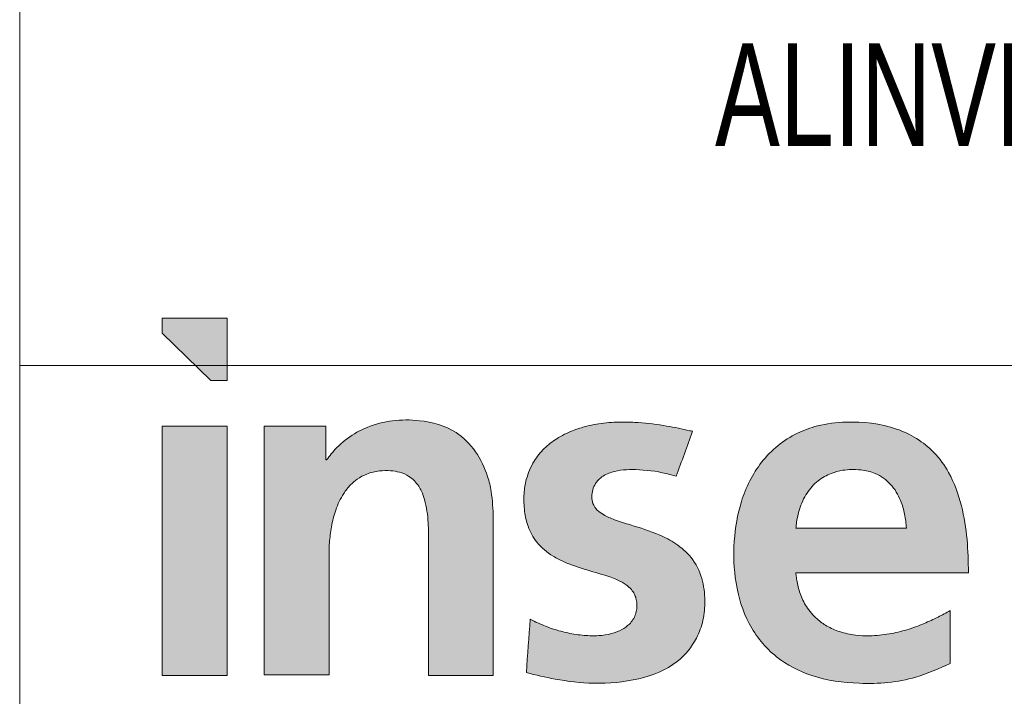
# Paper-space layout 'Hoja2' of a CAD drawing. Header units: millimetres. Extents: x 300 to 16757, y 100 to 11782.
# Tile 8 of 17: x 13020 to 13786, y 443 to 969. Entities that reach past the tile are written whole.
import ezdxf

# ---------------------------------------------------------------- set-up
doc = ezdxf.new("R2010")
doc.units = ezdxf.units.MM
doc.linetypes.add('SLD-Continua', pattern=[0])
doc.layers.add('SLD-0', color=179, linetype='SLD-Continua')
doc.styles.add('SLDTEXTSTYLE2', font='ARIALN.TTF', dxfattribs={"width": 0.825949})

# ---------------------------------------------------------------- blocks, each defined once
blk = doc.blocks.new('Bloque2')
at = {"linetype": 'Continuous', "ltscale": 30}
for points in [[(161.38, 442.35), (161.38, 491.05), (110.74, 491.05), (110.74, 479.31), (148.69, 442.35)], [(161.36, 407.01), (110.74, 407.01), (110.74, 212.7), (161.36, 212.7)]]:
    blk.add_hatch(color=7, dxfattribs=at).paths.add_polyline_path(points, flags=0)
h = blk.add_hatch(color=7, dxfattribs=at)
edge = h.paths.add_edge_path(flags=0)
edge.add_line((189.95, 213.23), (240.57, 213.23))
edge.add_line((240.57, 213.23), (240.57, 308.08))
edge.add_spline(control_points=[(240.57, 308.08), (240.58, 308.84), (240.6, 311.55), (240.92, 318.4), (242.29, 328.93), (245.47, 342), (250.62, 353.09), (256.74, 360.94), (262.81, 366.17), (270.34, 370.23), (279.29, 372.32), (287.89, 372.49), (295.78, 371.26), (303.84, 367.82), (309.43, 362.01), (312.97, 355.53), (315.31, 349.08), (316.94, 340.82), (317.72, 332.22), (317.98, 323.89), (317.98, 318.62), (317.98, 315.88)], knot_values=[0, 0, 0, 0, 0.014108, 0.050137, 0.12665, 0.210017, 0.297932, 0.350316, 0.392835, 0.445136, 0.506872, 0.560743, 0.603219, 0.653697, 0.720022, 0.747327, 0.789984, 0.846083, 0.902618, 0.949361, 1, 1, 1, 1], weights=[1, 1, 1, 1, 1, 1, 1, 1, 1, 1, 1, 1, 1, 1, 1, 1, 1, 1, 1, 1, 1, 1], degree=3, periodic=0)
edge.add_line((317.98, 315.88), (317.98, 212.7))
edge.add_line((317.98, 212.7), (368.4, 212.7))
edge.add_line((368.4, 212.7), (368.4, 335.35))
edge.add_spline(control_points=[(368.4, 335.35), (368.11, 342.32), (367.65, 353.26), (362.06, 377.51), (345.15, 403.57), (307.29, 413.76), (270.96, 410.02), (247.9, 393.06), (239.84, 382.19), (238.65, 380.59)], knot_values=[4, 4, 4, 4, 4.111727, 4.175295, 4.401008, 4.562165, 4.782362, 4.967907, 5, 5, 5, 5], weights=[1, 1, 1, 1, 1, 1, 1, 1, 1, 1], degree=3, periodic=0)
edge.add_line((238.65, 380.59), (237.98, 380.59))
edge.add_line((237.98, 380.59), (237.98, 407.01))
edge.add_line((237.98, 407.01), (189.95, 407.01))
edge.add_line((189.95, 407.01), (189.95, 213.23))
h = blk.add_hatch(color=7, dxfattribs=at)
edge = h.paths.add_edge_path(flags=0)
edge.add_spline(control_points=[(394.12, 215.01), (401.54, 213.22), (418.74, 209.06), (448.19, 205.68), (481, 208.44), (510.52, 219.88), (526.09, 238.89), (532.17, 255.87), (533.5, 271.76), (531.57, 288.8), (523.65, 304.74), (511.16, 315.66), (494.94, 323.97), (478.51, 328.99), (463.76, 333.51), (454.97, 337.23), (449.05, 341.37), (445.53, 346.31), (444.82, 352.06), (445.56, 357.42), (447.82, 362.58), (452.65, 367.78), (463.21, 372.82), (480.93, 373.59), (497.79, 371.59), (508.11, 368.61), (510.73, 367.86)], knot_values=[2, 2, 2, 2, 2.059912, 2.138972, 2.231529, 2.317091, 2.37896, 2.41776, 2.457291, 2.503214, 2.550983, 2.593172, 2.631209, 2.693415, 2.727668, 2.75244, 2.768008, 2.784005, 2.798244, 2.812447, 2.826168, 2.841745, 2.867174, 2.915736, 2.97856, 3, 3, 3, 3], weights=[1, 1, 1, 1, 1, 1, 1, 1, 1, 1, 1, 1, 1, 1, 1, 1, 1, 1, 1, 1, 1, 1, 1, 1, 1, 1, 1], degree=3, periodic=0)
edge.add_line((510.73, 367.86), (523.52, 402.93))
edge.add_spline(control_points=[(523.52, 402.93), (522.79, 403.08), (516.12, 404.52), (502.16, 407.58), (484.97, 409.69), (468.58, 410.26), (454.44, 409.67), (441.06, 407.16), (428.71, 403.12), (417.95, 397.79), (407.69, 389.81), (399.11, 379.2), (393.98, 366.96), (391.89, 353.48), (392.31, 341.16), (395.09, 328.03), (402.1, 315.35), (412.73, 306.53), (426.19, 299.73), (441.44, 294.77), (455.63, 290.97), (465.8, 286.95), (471.38, 283.95), (475.75, 280.11), (478.2, 276.46), (479.65, 272.78), (480.2, 268.9), (480.1, 264.61), (479.19, 260.3), (477.23, 256.21), (473.82, 252), (468.16, 248.01), (459.99, 245), (450.04, 243.46), (438.63, 243.84), (426.82, 245.6), (414.75, 248.94), (405.01, 252.71), (399.11, 255.57), (397.13, 256.53)], knot_values=[0, 0, 0, 0, 0.005653, 0.051977, 0.108664, 0.137127, 0.176746, 0.216073, 0.24029, 0.2755, 0.306859, 0.338493, 0.378336, 0.406147, 0.441816, 0.471537, 0.507617, 0.549768, 0.574349, 0.622211, 0.671374, 0.68606, 0.705384, 0.71922, 0.729875, 0.738587, 0.749066, 0.759494, 0.771085, 0.782308, 0.793676, 0.811965, 0.834198, 0.859455, 0.888117, 0.920718, 0.950113, 0.983265, 1, 1, 1, 1], weights=[1, 1, 1, 1, 1, 1, 1, 1, 1, 1, 1, 1, 1, 1, 1, 1, 1, 1, 1, 1, 1, 1, 1, 1, 1, 1, 1, 1, 1, 1, 1, 1, 1, 1, 1, 1, 1, 1, 1, 1], degree=3, periodic=0)
edge.add_line((397.13, 256.53), (394.12, 215.01))
h = blk.add_hatch(color=7, dxfattribs=at)
edge = h.paths.add_edge_path(flags=0)
edge.add_spline(control_points=[(738.21, 292.78), (738.03, 301.42), (737.64, 318.94), (733.45, 345.44), (725.03, 368.83), (709.14, 391.22), (681.3, 407.94), (648.59, 411.33), (622.36, 408.26), (598.71, 399.78), (575.45, 380.71), (560.3, 349.57), (554.84, 317.06), (555.99, 284.5), (565.55, 252.28), (586.75, 226.16), (617.74, 210.21), (655.38, 205.29), (692.9, 208.09), (715.16, 218.2), (723.96, 222.19)], knot_values=[2, 2, 2, 2, 2.046636, 2.094673, 2.144469, 2.179489, 2.241297, 2.312824, 2.353394, 2.38323, 2.447727, 2.509726, 2.566319, 2.624545, 2.684606, 2.744772, 2.800798, 2.868547, 2.948019, 3, 3, 3, 3], weights=[1, 1, 1, 1, 1, 1, 1, 1, 1, 1, 1, 1, 1, 1, 1, 1, 1, 1, 1, 1, 1], degree=3, periodic=0)
edge.add_line((723.96, 222.19), (723.96, 263.31))
edge.add_spline(control_points=[(723.96, 263.31), (720.85, 261.62), (714.22, 257.99), (703.05, 252.82), (690.42, 248.19), (676.2, 244.77), (662.77, 243.46), (649.69, 243.97), (638.38, 246.36), (628.24, 250.8), (619.27, 257.18), (611.91, 265.77), (606.87, 276.31), (604.82, 284.81), (604.08, 290.25), (603.93, 292.19), (603.88, 292.78)], knot_values=[0, 0, 0, 0, 0.070474, 0.150335, 0.244816, 0.33762, 0.440531, 0.512328, 0.597394, 0.66882, 0.731042, 0.815182, 0.890714, 0.961299, 0.988276, 1, 1, 1, 1], weights=[1, 1, 1, 1, 1, 1, 1, 1, 1, 1, 1, 1, 1, 1, 1, 1, 1], degree=3, periodic=0)
edge.add_line((603.88, 292.78), (738.21, 292.78))
edge = h.paths.add_edge_path(flags=0)
edge.add_spline(control_points=[(603.88, 327.48), (603.96, 328.27), (604.2, 330.78), (604.96, 335.71), (607.05, 344.32), (611.74, 354.87), (620.43, 364.67), (630.47, 370.32), (639.48, 372.6), (647.25, 373.27), (655.77, 373.02), (666.87, 370.44), (678.46, 362.27), (685.39, 350.31), (688.85, 338.45), (689.56, 331.12), (689.91, 327.48)], knot_values=[0, 0, 0, 0, 0.017075, 0.053986, 0.106701, 0.206715, 0.298238, 0.38232, 0.449502, 0.495974, 0.549057, 0.631866, 0.736734, 0.842394, 0.921775, 1, 1, 1, 1], weights=[1, 1, 1, 1, 1, 1, 1, 1, 1, 1, 1, 1, 1, 1, 1, 1, 1], degree=3, periodic=0)
edge.add_line((689.91, 327.48), (603.88, 327.48))
at = {"color": 7, "linetype": 'SLD-Continua', "lineweight": 18, "ltscale": 30}
for p, q in [((110.74, 491.05), (110.74, 479.31)), ((161.38, 491.05), (110.74, 491.05)), ((161.38, 491.05), (161.38, 442.35)), ((110.74, 479.31), (148.69, 442.35)), ((148.69, 442.35), (161.38, 442.35)), ((110.74, 212.7), (110.74, 407.01)), ((110.74, 407.01), (161.36, 407.01)), ((161.36, 407.01), (161.36, 212.7)), ((161.36, 212.7), (110.74, 212.7))]:
    blk.add_line(p, q, dxfattribs=at)
at = {"color": 8, "linetype": 'Continuous', "lineweight": 0, "ltscale": 30, "true_color": 0x808080}
for points in [[(237.98, 407.01), (221.97, 407.01), (205.96, 407.01), (189.95, 407.01)], [(189.95, 407.01), (189.95, 342.41), (189.95, 277.82), (189.95, 213.23)], [(237.98, 380.59), (237.98, 389.39), (237.98, 398.2), (237.98, 407.01)], [(510.73, 367.86), (515, 379.55), (519.26, 391.24), (523.52, 402.93)], [(238.65, 380.59), (238.43, 380.59), (238.21, 380.59), (237.98, 380.59)], [(368.4, 212.7), (368.4, 253.58), (368.4, 294.46), (368.4, 335.35)], [(689.91, 327.48), (661.24, 327.48), (632.56, 327.48), (603.88, 327.48)], [(317.98, 315.88), (317.98, 281.49), (317.98, 247.09), (317.98, 212.7)], [(240.57, 213.23), (240.57, 244.84), (240.57, 276.46), (240.57, 308.08)], [(603.88, 292.78), (648.66, 292.78), (693.44, 292.78), (738.21, 292.78)], [(723.96, 222.19), (723.96, 235.9), (723.96, 249.61), (723.96, 263.31)], [(397.13, 256.53), (396.13, 242.69), (395.13, 228.85), (394.12, 215.01)], [(189.95, 213.23), (206.83, 213.23), (223.7, 213.23), (240.57, 213.23)], [(317.98, 212.7), (334.79, 212.7), (351.59, 212.7), (368.4, 212.7)]]:
    blk.add_open_spline(points, degree=3, dxfattribs=at)
for points, knots in [([(368.4, 335.35), (368.11, 342.32), (367.65, 353.26), (362.06, 377.51), (345.15, 403.57), (307.29, 413.76), (270.96, 410.02), (247.9, 393.06), (239.84, 382.19), (238.65, 380.59)], [4, 4, 4, 4, 4.111727, 4.175295, 4.401008, 4.562165, 4.782362, 4.967907, 5, 5, 5, 5]), ([(523.52, 402.93), (522.79, 403.08), (516.12, 404.52), (502.16, 407.58), (484.97, 409.69), (468.58, 410.26), (454.44, 409.67), (441.06, 407.16), (428.71, 403.12), (417.95, 397.79), (407.69, 389.81), (399.11, 379.2), (393.98, 366.96), (391.89, 353.48), (392.31, 341.16), (395.09, 328.03), (402.1, 315.35), (412.73, 306.53), (426.19, 299.73), (441.44, 294.77), (455.63, 290.97), (465.8, 286.95), (471.38, 283.95), (475.75, 280.11), (478.2, 276.46), (479.65, 272.78), (480.2, 268.9), (480.1, 264.61), (479.19, 260.3), (477.23, 256.21), (473.82, 252), (468.16, 248.01), (459.99, 245), (450.04, 243.46), (438.63, 243.84), (426.82, 245.6), (414.75, 248.94), (405.01, 252.71), (399.11, 255.57), (397.13, 256.53)], [0, 0, 0, 0, 0.005653, 0.051977, 0.108664, 0.137127, 0.176746, 0.216073, 0.24029, 0.2755, 0.306859, 0.338493, 0.378336, 0.406147, 0.441816, 0.471537, 0.507617, 0.549768, 0.574349, 0.622211, 0.671374, 0.68606, 0.705384, 0.71922, 0.729875, 0.738587, 0.749066, 0.759494, 0.771085, 0.782308, 0.793676, 0.811965, 0.834198, 0.859455, 0.888117, 0.920718, 0.950113, 0.983265, 1, 1, 1, 1]), ([(738.21, 292.78), (738.03, 301.42), (737.64, 318.94), (733.45, 345.44), (725.03, 368.83), (709.14, 391.22), (681.3, 407.94), (648.59, 411.33), (622.36, 408.26), (598.71, 399.78), (575.45, 380.71), (560.3, 349.57), (554.84, 317.06), (555.99, 284.5), (565.55, 252.28), (586.75, 226.16), (617.74, 210.21), (655.38, 205.29), (692.9, 208.09), (715.16, 218.2), (723.96, 222.19)], [2, 2, 2, 2, 2.046636, 2.094673, 2.144469, 2.179489, 2.241297, 2.312824, 2.353394, 2.38323, 2.447727, 2.509726, 2.566319, 2.624545, 2.684606, 2.744772, 2.800798, 2.868547, 2.948019, 3, 3, 3, 3]), ([(240.57, 308.08), (240.58, 308.84), (240.6, 311.55), (240.92, 318.4), (242.29, 328.93), (245.47, 342), (250.62, 353.09), (256.74, 360.94), (262.81, 366.17), (270.34, 370.23), (279.29, 372.32), (287.89, 372.49), (295.78, 371.26), (303.84, 367.82), (309.43, 362.01), (312.97, 355.53), (315.31, 349.08), (316.94, 340.82), (317.72, 332.22), (317.98, 323.89), (317.98, 318.62), (317.98, 315.88)], [0, 0, 0, 0, 0.014108, 0.050137, 0.12665, 0.210017, 0.297932, 0.350316, 0.392835, 0.445136, 0.506872, 0.560743, 0.603219, 0.653697, 0.720022, 0.747327, 0.789984, 0.846083, 0.902618, 0.949361, 1, 1, 1, 1]), ([(394.12, 215.01), (401.54, 213.22), (418.74, 209.06), (448.19, 205.68), (481, 208.44), (510.52, 219.88), (526.09, 238.89), (532.17, 255.87), (533.5, 271.76), (531.57, 288.8), (523.65, 304.74), (511.16, 315.66), (494.94, 323.97), (478.51, 328.99), (463.76, 333.51), (454.97, 337.23), (449.05, 341.37), (445.53, 346.31), (444.82, 352.06), (445.56, 357.42), (447.82, 362.58), (452.65, 367.78), (463.21, 372.82), (480.93, 373.59), (497.79, 371.59), (508.11, 368.61), (510.73, 367.86)], [2, 2, 2, 2, 2.059912, 2.138972, 2.231529, 2.317091, 2.37896, 2.41776, 2.457291, 2.503214, 2.550983, 2.593172, 2.631209, 2.693415, 2.727668, 2.75244, 2.768008, 2.784005, 2.798244, 2.812447, 2.826168, 2.841745, 2.867174, 2.915736, 2.97856, 3, 3, 3, 3]), ([(603.88, 327.48), (603.96, 328.27), (604.2, 330.78), (604.96, 335.71), (607.05, 344.32), (611.74, 354.87), (620.43, 364.67), (630.47, 370.32), (639.48, 372.6), (647.25, 373.27), (655.77, 373.02), (666.87, 370.44), (678.46, 362.27), (685.39, 350.31), (688.85, 338.45), (689.56, 331.12), (689.91, 327.48)], [0, 0, 0, 0, 0.017075, 0.053986, 0.106701, 0.206715, 0.298238, 0.38232, 0.449502, 0.495974, 0.549057, 0.631866, 0.736734, 0.842394, 0.921775, 1, 1, 1, 1]), ([(723.96, 263.31), (720.85, 261.62), (714.22, 257.99), (703.05, 252.82), (690.42, 248.19), (676.2, 244.77), (662.77, 243.46), (649.69, 243.97), (638.38, 246.36), (628.24, 250.8), (619.27, 257.18), (611.91, 265.77), (606.87, 276.31), (604.82, 284.81), (604.08, 290.25), (603.93, 292.19), (603.88, 292.78)], [0, 0, 0, 0, 0.070474, 0.150335, 0.244816, 0.33762, 0.440531, 0.512328, 0.597394, 0.66882, 0.731042, 0.815182, 0.890714, 0.961299, 0.988276, 1, 1, 1, 1])]:
    blk.add_open_spline(points, degree=3, knots=knots, dxfattribs=at)

psp = doc.layouts.new('Hoja2')

# ---------------------------------------------------------------- linework, layer by layer
at = {"color": 7, "linetype": 'SLD-Continua', "lineweight": 18, "ltscale": 20}
for p, q in [((13020, 1100), (13020, 200)), ((13020, 700), (14820, 700))]:
    psp.add_line(p, q, dxfattribs=at)

# ---------------------------------------------------------------- block references
at = {"color": 7, "linetype": 'Continuous', "ltscale": 20}
psp.add_blockref('Bloque2', (13020.193, 245.959), dxfattribs=at)

# ---------------------------------------------------------------- texts
at = {"layer": 'SLD-0', "color": 7, "ltscale": 20, "insert": (13744.078, 950.89), "char_height": 80, "attachment_point": 2, "style": 'SLDTEXTSTYLE2'}
psp.add_mtext('ALINVEST', dxfattribs=at)

doc.saveas('drawing.dxf')
